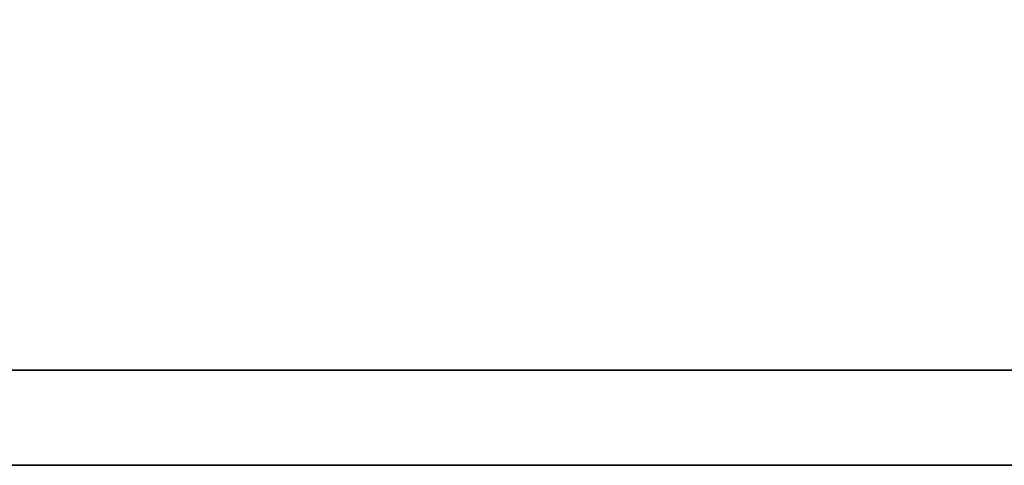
# Model space of a CAD drawing. Header units: millimetres. Extents: x 560 to 1081, y 594 to 775.
# Tile 23 of 50: x 923.42 to 927.02, y 646.38 to 648. Entities that reach past the tile are written whole.
import ezdxf

# ---------------------------------------------------------------- set-up
doc = ezdxf.new("R2010")
doc.units = ezdxf.units.MM
doc.layers.add('DIM', color=4, linetype='Continuous')
doc.layers.add('layer 1', color=7, linetype='Continuous')

# ---------------------------------------------------------------- blocks, each defined once
blk = doc.blocks.new('TBI MOTION logo(完整正式版)')
at = {"layer": 'layer 1', "color": 22, "lineweight": 35}
blk.add_open_spline([(75.90875, -9.47875), (75.90875, -9.47875), (75.90875, -12.28625), (75.90875, -12.28625), (75.90875, -12.28625), (75.90875, -12.28625), (75.90875, -12.47875), (75.90875, -12.47875), (75.90875, -12.47875), (75.90875, -12.47875), (75.71625, -12.47875), (75.71625, -12.47875), (75.71625, -12.47875), (75.71625, -12.47875), (-88.32875, -12.47875), (-88.32875, -12.47875), (-88.32875, -12.47875), (-88.32875, -12.47875), (-88.32875, -13.29375), (-88.32875, -13.29375), (-88.32875, -13.29375), (-88.32875, -13.29375), (82.89125, -13.29375), (82.89125, -13.29375), (82.89125, -13.29375), (82.89125, -13.29375), (75.90875, -9.47875), (75.90875, -9.47875)], degree=3, knots=[0, 0, 0, 0, 0.1428571, 0.1428571, 0.1428571, 0.1428572, 0.2857143, 0.2857143, 0.2857143, 0.2857143, 0.4285714, 0.4285714, 0.4285714, 0.4285714, 0.5714286, 0.5714286, 0.5714286, 0.5714286, 0.7142857, 0.7142857, 0.7142857, 0.7142857, 0.8571429, 0.8571429, 0.8571429, 0.8571429, 1, 1, 1, 1], dxfattribs=at)

msp = doc.modelspace()

# ---------------------------------------------------------------- block references
at = {"layer": 'DIM', "color": 7, "xscale": 0.4268962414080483, "yscale": 0.4268962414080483, "zscale": 0.4268962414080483}
msp.add_blockref('TBI MOTION logo(完整正式版)', (953.1938, 652.0504), dxfattribs=at)

doc.saveas('drawing.dxf')
